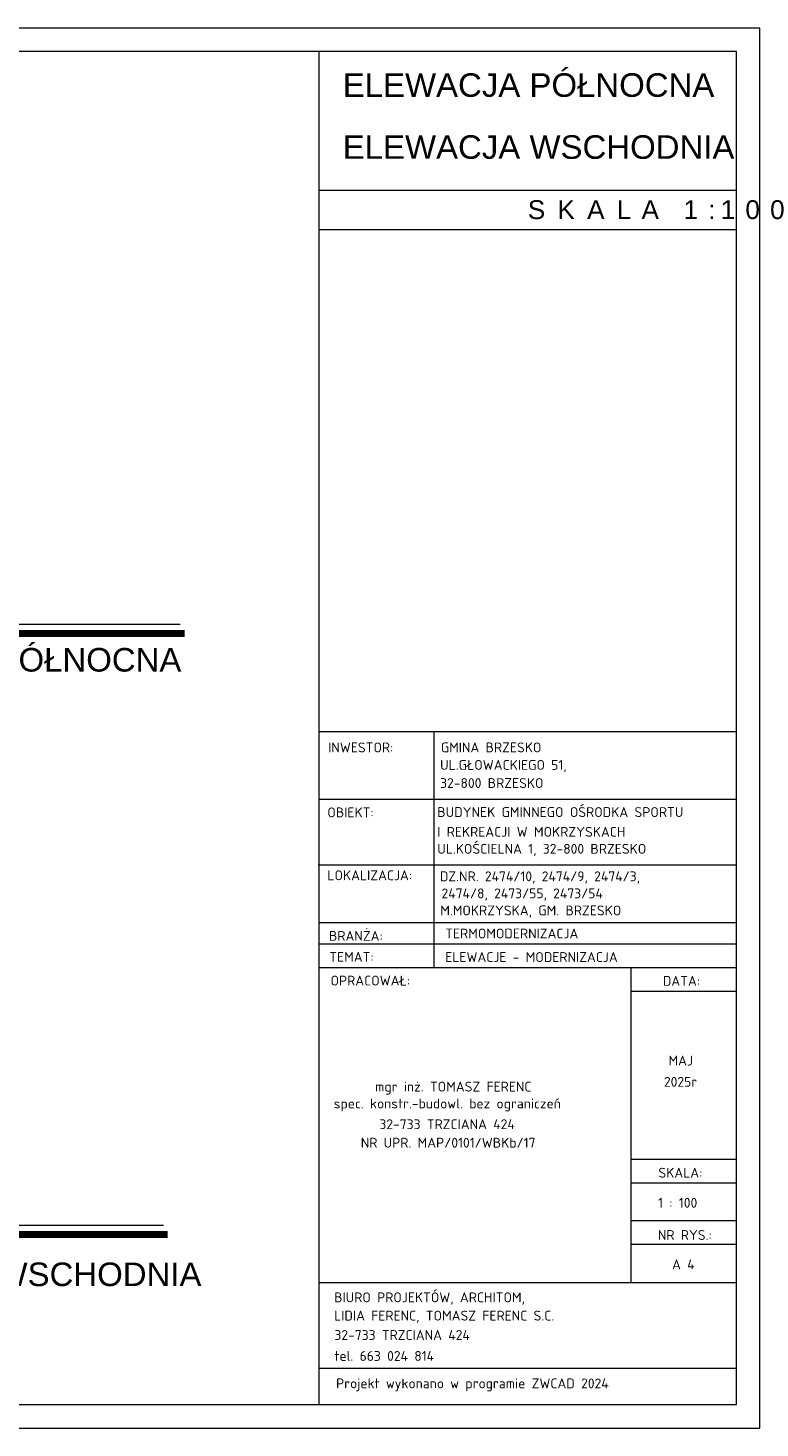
# Model space of a CAD drawing. Header units: millimetres. Extents: x -37273 to 136949, y -1495242345 to -598.
# Tile 53 of 53: x 61438 to 62990, y -14464 to -11494. Entities that reach past the tile are written whole.
import ezdxf
from ezdxf.enums import TextEntityAlignment as Align

# ---------------------------------------------------------------- set-up
doc = ezdxf.new("R2010")
doc.units = ezdxf.units.MM
for name, color, linetype, lineweight in [('DIM', 15, 'Continuous', 5), ('F-BIL-OP', 103, 'Continuous', 9), ('wymiarowannie', 253, 'Continuous', 5)]:
    doc.layers.add(name, color=color, linetype=linetype, lineweight=lineweight)
doc.styles.add('ARIAL', font='arial.ttf', dxfattribs={"height": 18})
doc.styles.add('ISOCPEUR', font='isocpeur.ttf')
doc.styles.get("Standard").update_dxf_attribs({"font": 'arial.ttf'})

msp = doc.modelspace()

# ---------------------------------------------------------------- linework, layer by layer
at = {"layer": 'DIM', "ltscale": 0.1}
for p, q in [((62054.91, -14413.69), (62054.91, -11543.69)), ((62054.91, -14413.69), (62054.91, -11543.69)), ((62054.91, -11837.54), (62939.54, -11837.54)), ((62054.91, -11921.12), (62939.54, -11921.12)), ((62053.64, -12986.21), (62938.27, -12986.21)), ((62298.12, -12986.21), (62298.12, -13486.75)), ((62053.77, -13129.82), (62938.39, -13129.82)), ((62053.1, -13268.82), (62937.73, -13268.82)), ((62054.65, -13391.27), (62939.28, -13391.27)), ((62054.65, -13436.75), (62939.28, -13436.75)), ((62054.65, -13486.75), (62939.28, -13486.75)), ((62715.93, -13486.75), (62715.93, -14155.01)), ((62715.93, -13536.75), (62939.28, -13536.75)), ((62715.93, -13893.5), (62939.28, -13893.5)), ((62715.93, -13943.5), (62939.28, -13943.5)), ((62715.93, -14023.62), (62939.28, -14023.62)), ((62715.93, -14073.62), (62939.28, -14073.62)), ((62054.65, -14155.01), (62939.28, -14155.01)), ((62054.71, -14336.97), (62939.34, -14336.97))]:
    msp.add_line(p, q, dxfattribs=at)
for points in [[(57063.21, -14463.69), (62989.54, -14463.69), (62989.54, -11493.69), (57063.21, -11493.69)], [(57113.21, -14413.69), (62939.54, -14413.69), (62939.54, -11543.69), (57113.21, -11543.69)]]:
    msp.add_lwpolyline(points, close=True, dxfattribs=at)
at = {"layer": 'wymiarowannie', "color": 0, "lineweight": 13, "ltscale": 3}
for p, q in [((61760.32, -12759.11), (57406.99, -12759.11)), ((61724.62, -14034.1), (57340.39, -14034.1))]:
    msp.add_line(p, q, dxfattribs=at)
at = {"layer": 'wymiarowannie', "color": 252, "lineweight": 13, "ltscale": 3, "const_width": 15}
for points in [[(57406.56, -12778.04), (61769.74, -12778.04)], [(57339.96, -14053.03), (61734.04, -14053.03)]]:
    msp.add_lwpolyline(points, dxfattribs=at)

# ---------------------------------------------------------------- texts
at = {"layer": 'DIM', "ltscale": 0.1, "char_height": 50, "width": 884.6281, "attachment_point": 1}
for s, insert in [('ELEWACJA PÓŁNOCNA', (62104.91, -11589.74)), ('ELEWACJA WSCHODNIA', (62104.91, -11721.22)), ('ELEWACJA PÓŁNOCNA', (60974.97, -12808.97)), ('ELEWACJA WSCHODNIA', (60974.97, -14112.61))]:
    msp.add_mtext(s, dxfattribs=dict(at, insert=insert))
at = {"layer": 'F-BIL-OP', "style": 'ISOCPEUR'}
for s, height, p in [('INWESTOR:', 20.897, (62074, -13030.38)), ('GMINA BRZESKO', 20.8971, (62312.78, -13030.3)), ('UL.GŁOWACKIEGO 51, ', 20.8971, (62311.33, -13067.48)), ('32-800 BRZESKO', 20.8971, (62311.33, -13105.94)), ('OBIEKT:', 20.897, (62072.27, -13168.18)), ('BUDYNEK GMINNEGO OŚRODKA SPORTU', 20.8971, (62305.34, -13167.48)), ('I REKREACJI W MOKRZYSKACH', 20.8971, (62305.34, -13209.39)), ('UL.KOŚCIELNA 1, 32-800 BRZESKO', 20.8971, (62305.34, -13245.45)), ('LOKALIZACJA:', 20.8971, (62072.37, -13301.61)), ('DZ.NR. 2474/10, 2474/9, 2474/3, ', 20.8971, (62310.84, -13303.78)), ('2474/8, 2473/55, 2473/54', 20.8971, (62314.28, -13339.98)), ('M.MOKRZYSKA, GM. BRZESKO', 20.8971, (62311.7, -13376.17)), ('BRANŻA:', 20.897, (62075.68, -13430.15)), ('TERMOMODERNIZACJA', 20.8971, (62322.19, -13425.05)), ('TEMAT:', 20.897, (62076.44, -13474.64)), ('ELEWACJE - MODERNIZACJA', 20.8971, (62322.19, -13475.05)), ('OPRACOWAŁ:', 20.897, (62078.98, -13524.99)), ('DATA:', 20.897, (62783.51, -13525.63)), ('MAJ', 20.897, (62795.48, -13694.71)), (' 2025r', 20.897, (62772.57, -13739.75)), ('mgr inż. TOMASZ FERENC', 20.8971, (62173.54, -13749.93)), ('spec. konstr.-budowl. bez ograniczeń', 20.8971, (62085.79, -13785.78)), ('32-733 TRZCIANA 424', 20.8971, (62182.57, -13829.67)), ('NR UPR. MAP/0101/WBKb/17', 20.8971, (62143.11, -13868.92)), ('SKALA:', 20.897, (62774.14, -13932.58)), ('1 : 100', 20.897, (62773.65, -13996.29)), ('NR RYS.:', 20.897, (62773.07, -14064.69)), ('BIURO PROJEKTÓW, ARCHITOM,', 20.8971, (62086.62, -14196.97)), ('LIDIA FERENC, TOMASZ FERENC S.C. ', 20.8971, (62086.62, -14235.78)), ('32-733 TRZCIANA 424', 20.8971, (62087.25, -14276.89)), ('tel. 663 024 814', 20.8971, (62087.25, -14321.3)), ('Projekt wykonano w programie ZWCAD 2024 ', 20.8971, (62090.8, -14379.49))]:
    msp.add_text(s, height=height, dxfattribs=at).set_placement(p)
msp.add_text('A 4', height=20.897, dxfattribs=at).set_placement((62826.99, -14127.04), align=Align.CENTER)
at = {"layer": 'F-BIL-OP', "linetype": 'Continuous', "lineweight": 13, "insert": (62497.22, -11859.04), "char_height": 40, "attachment_point": 1, "style": 'ARIAL'}
msp.add_mtext('\\pxqc;{\\T1.7;\\C7;SKALA 1:100}', dxfattribs=at)

doc.saveas('drawing.dxf')
